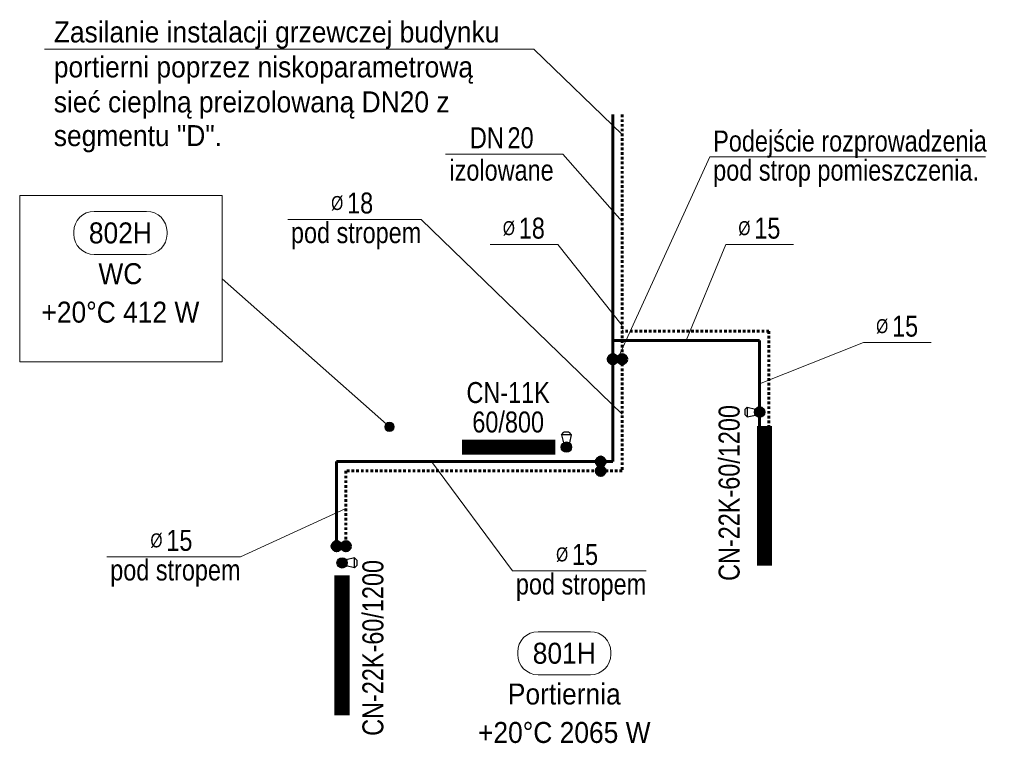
# Model space of a CAD drawing. Header units: millimetres. Extents: x -13172 to 86547, y 20 to 116183.
# Tile 47 of 52: x 36660 to 37504, y 58531 to 59152. Entities that reach past the tile are written whole.
import ezdxf
from ezdxf.enums import TextEntityAlignment as Align

# ---------------------------------------------------------------- set-up
doc = ezdxf.new("R2010")
doc.units = ezdxf.units.MM
doc.header["$LTSCALE"] = 0.7
doc.linetypes.add('CIEPLA', pattern=[5.7625, 3.175, -2.5875])
for name, color, linetype, lineweight in [('____________co_armatura', 7, 'Continuous', 30), ('____________co_grzejniki', 1, 'Continuous', 50), ('____________co_odnośniki', 7, 'Continuous', 15), ('____________co_rury_powrót', 5, 'CIEPLA', 60), ('____________co_rury_zasilanie', 1, 'Continuous', 60), ('ETYKIETY_GRZEJNIKOW', 7, 'Continuous', 18), ('ETYKIETY_POMIESZCZEN', 7, 'Continuous', 18), ('ETYKIETY_PRZEWODOW', 7, 'Continuous', 18)]:
    doc.layers.add(name, color=color, linetype=linetype, lineweight=lineweight)
doc.styles.add('arial', font='arial.ttf', dxfattribs={"width": 0.9})

# ---------------------------------------------------------------- blocks, each defined once
blk = doc.blocks.new('glowica')
at = {"layer": '____________co_armatura'}
for p, q in [((-3, 13.2), (-6, 10.2)), ((-3, 13.2), (3, 13.2)), ((6, 10.2), (3, 13.2)), ((-6, 10.2), (-3.6, 0)), ((-6, 10.2), (6, 10.2)), ((6, 10.2), (3.6, 0))]:
    blk.add_line(p, q, dxfattribs=at)

msp = doc.modelspace()

# ---------------------------------------------------------------- hatches: boundary and pattern name
at = {"layer": '____________co_armatura'}
h = msp.add_hatch(color=256, dxfattribs=at)
edge = h.paths.add_edge_path()
edge.add_arc((37294.474, 58815.28), 4.437, -270, 90, ccw=False)
h = msp.add_hatch(color=256, dxfattribs=at)
edge = h.paths.add_edge_path()
edge.add_arc((37128.641, 58785.211), 4.437, 0, 360, ccw=False)
h = msp.add_hatch(color=256, dxfattribs=at)
edge = h.paths.add_edge_path()
edge.add_arc((36936.187, 58685.857), 4.437, -90, 270, ccw=False)
at = {"layer": '____________co_rury_powrót', "linetype": 'Continuous'}
for points in [[(37176.474, 58856.658, 1), (37176.474, 58864.658, 1)], [(37154.067, 58764.724, 1), (37162.067, 58764.724, 1)], [(36939.474, 58696.169, 1), (36939.474, 58704.169, 1)]]:
    msp.add_hatch(color=256, dxfattribs=at).paths.add_polyline_path(points)
at = {"layer": '____________co_rury_zasilanie', "linetype": 'Continuous'}
for points in [[(37168.474, 58856.658, 1), (37168.474, 58864.658, 1)], [(37154.067, 58772.724, 1), (37162.067, 58772.724, 1)], [(36931.474, 58696.169, 1), (36931.474, 58704.169, 1)]]:
    msp.add_hatch(color=256, dxfattribs=at).paths.add_polyline_path(points)
at = {"layer": 'ETYKIETY_POMIESZCZEN'}
msp.add_hatch(color=256, dxfattribs=at).paths.add_polyline_path([(36976.814, 58798.538, 1), (36976.814, 58806.538, 1)])

# ---------------------------------------------------------------- linework, layer by layer
at = {"layer": '____________co_armatura'}
for centre in [(37294.474, 58815.28), (37128.641, 58785.211), (36936.187, 58685.857)]:
    msp.add_circle(centre, 4.437, dxfattribs=at)
at = {"layer": '____________co_grzejniki', "const_width": 13}
for points in [[(37298.569, 58683.449), (37298.569, 58803.449)], [(37039.13, 58785.211), (37119.13, 58785.211)], [(36936.103, 58555.029), (36936.103, 58675.029)]]:
    msp.add_lwpolyline(points, dxfattribs=at)
at = {"layer": '____________co_odnośniki'}
for p, q in [((37125.704, 59036.694), (37024.798, 59036.694)), ((37251.825, 59034.317), (37172.474, 58860.658)), ((37251.825, 59034.317), (37488.371, 59034.317)), ((37003.935, 58980.688), (36889.506, 58980.688)), ((37176.474, 58813.497), (37003.935, 58980.688)), ((37121.388, 58959.119), (37063.356, 58959.119)), ((37176.474, 58889.715), (37121.388, 58959.119)), ((37231.474, 58876.724), (37265.446, 58959.119)), ((37323.479, 58959.119), (37265.446, 58959.119)), ((37294.474, 58839.562), (37383.67, 58875.018)), ((37441.702, 58875.018), (37383.67, 58875.018)), ((37012.947, 58772.724), (37082.522, 58679.067)), ((36939.474, 58732.447), (36848.843, 58691.133)), ((36848.843, 58691.133), (36734.414, 58691.133)), ((37196.951, 58679.067), (37082.522, 58679.067))]:
    msp.add_line(p, q, dxfattribs=at)
at = {"layer": '____________co_rury_powrót'}
for p, q in [((37176.474, 59070.58), (37176.474, 58764.724)), ((37302.474, 58884.724), (37176.474, 58884.724)), ((37302.474, 58884.724), (37302.474, 58802.4)), ((36939.474, 58764.724), (36939.474, 58700.169)), ((37176.474, 58764.724), (36939.474, 58764.724))]:
    msp.add_line(p, q, dxfattribs=at)
at = {"layer": '____________co_rury_powrót', "linetype": 'Continuous'}
for centre in [(37176.474, 58860.658), (37158.067, 58764.724), (36939.474, 58700.169)]:
    msp.add_circle(centre, 4, dxfattribs=at)
at = {"layer": '____________co_rury_zasilanie'}
for p, q in [((37168.474, 59070.58), (37168.474, 58772.724)), ((37294.474, 58876.724), (37168.474, 58876.724)), ((37294.474, 58876.724), (37294.474, 58802.4)), ((36931.474, 58772.724), (36931.474, 58700.169)), ((37168.474, 58772.724), (36931.474, 58772.724))]:
    msp.add_line(p, q, dxfattribs=at)
at = {"layer": '____________co_rury_zasilanie', "linetype": 'Continuous'}
for centre in [(37168.474, 58860.658), (37158.067, 58772.724), (36931.474, 58700.169)]:
    msp.add_circle(centre, 4, dxfattribs=at)
at = {"layer": 'ETYKIETY_POMIESZCZEN'}
for p, q in [((36723.416, 58987.561), (36768.416, 58987.561)), ((36705.916, 58970.061), (36705.916, 58968.061)), ((36785.916, 58970.061), (36785.916, 58968.061)), ((36723.416, 58950.561), (36768.416, 58950.561)), ((36833.229, 58929.789), (36976.814, 58802.538)), ((37104.326, 58626.792), (37149.326, 58626.792)), ((37086.826, 58609.292), (37086.826, 58607.292)), ((37166.826, 58609.292), (37166.826, 58607.292)), ((37104.326, 58589.792), (37149.326, 58589.792))]:
    msp.add_line(p, q, dxfattribs=at)
msp.add_lwpolyline([(36659.504, 59001.084), (36833.229, 59001.084), (36833.229, 58858.493), (36659.504, 58858.493)], close=True, dxfattribs=at)
msp.add_circle((36976.814, 58802.538), 4, dxfattribs=at)
for centre, start, end in [((36723.416, 58970.061), 90, 180), ((36768.416, 58970.061), 0, 90), ((36723.416, 58968.061), 180, 270), ((36768.416, 58968.061), 270, 0), ((37104.326, 58609.292), 90, 180), ((37149.326, 58609.292), 0, 90), ((37104.326, 58607.292), 180, 270), ((37149.326, 58607.292), 270, 0)]:
    msp.add_arc(centre, 17.5, start, end, dxfattribs=at)
at = {"layer": 'ETYKIETY_PRZEWODOW'}
for p, q in [((36680.691, 59126.68), (37100.731, 59126.68)), ((37176.474, 59053.587), (37100.731, 59126.68)), ((37176.474, 58978.762), (37125.704, 59036.694))]:
    msp.add_line(p, q, dxfattribs=at)

# ---------------------------------------------------------------- block references
at = {"layer": '____________co_armatura', "xscale": -0.6999999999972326, "yscale": 0.7000000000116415, "zscale": 0.7000000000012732}
for p, rotation in [((37290.942, 58815.28), 90.01385789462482), ((37128.64, 58788.743), 0.01385789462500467), ((36939.719, 58685.857), 270.0138578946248)]:
    msp.add_blockref('glowica', p, dxfattribs=dict(at, rotation=rotation))

# ---------------------------------------------------------------- texts
at = {"layer": 'ETYKIETY_GRZEJNIKOW', "style": 'arial', "width": 0.8}
for s, p in [('CN-11K', (37078.662, 58832.042)), ('60/800', (37078.662, 58806.759))]:
    msp.add_text(s, height=18, dxfattribs=at).set_placement(p, align=Align.MIDDLE_CENTER)
for p in [(37268.267, 58745.829), (36962.575, 58612.851)]:
    msp.add_text('CN-22K-60/1200', height=18, rotation=90, dxfattribs=at).set_placement(p, align=Align.MIDDLE_CENTER)
at = {"layer": 'ETYKIETY_POMIESZCZEN', "style": 'arial', "width": 0.9}
for s, p in [('802H', (36745.916, 58969.061)), ('WC', (36745.916, 58934.061)), ('+20°C 412 W', (36745.916, 58901.061)), ('801H', (37126.826, 58608.292)), ('Portiernia', (37126.826, 58573.292)), ('+20°C 2065 W', (37126.826, 58540.292))]:
    msp.add_text(s, height=18, dxfattribs=at).set_placement(p, align=Align.MIDDLE_CENTER)
at = {"layer": 'ETYKIETY_PRZEWODOW', "style": 'arial'}
for s, width, p in [('Zasilanie instalacji grzewczej budynku', 0.9, (36688.78, 59132.532)), ('portierni poprzez niskoparametrową', 0.9, (36688.78, 59102.532)), ('sieć cieplną preizolowaną DN20 z ', 0.9, (36688.78, 59072.532)), ('segmentu "D".', 0.9, (36688.78, 59043.576)), ('Podejście rozprowadzenia', 0.8, (37254.596, 59038.923)), ('pod strop pomieszczenia.', 0.8, (37254.596, 59013.923)), ('pod stropem', 0.8, (36892.276, 58960.294)), ('pod stropem', 0.8, (36737.185, 58670.739)), ('pod stropem', 0.8, (37085.293, 58658.673))]:
    msp.add_text(s, height=18, dxfattribs=dict(at, width=width)).set_placement(p)
at = {"layer": 'ETYKIETY_PRZEWODOW', "style": 'arial', "width": 0.8}
for s, height, p in [('DN', 18, (37060.358, 59050.734)), ('20', 18, (37089.293, 59050.734)), ('izolowane', 18, (37073.017, 59022.929)), ('%%C', 12, (36931.95, 58994.728)), ('18', 18, (36951.626, 58994.728)), ('%%C', 12, (37079.286, 58973.159)), ('18', 18, (37098.961, 58973.159)), ('%%C', 12, (37281.376, 58973.159)), ('15', 18, (37301.052, 58973.159)), ('%%C', 12, (37399.599, 58889.058)), ('15', 18, (37419.275, 58889.058)), ('15', 18, (36796.534, 58705.173)), ('%%C', 12, (36776.858, 58705.173)), ('%%C', 12, (37124.966, 58693.107)), ('15', 18, (37144.642, 58693.107))]:
    msp.add_text(s, height=height, dxfattribs=at).set_placement(p, align=Align.MIDDLE_CENTER)

doc.saveas('drawing.dxf')
